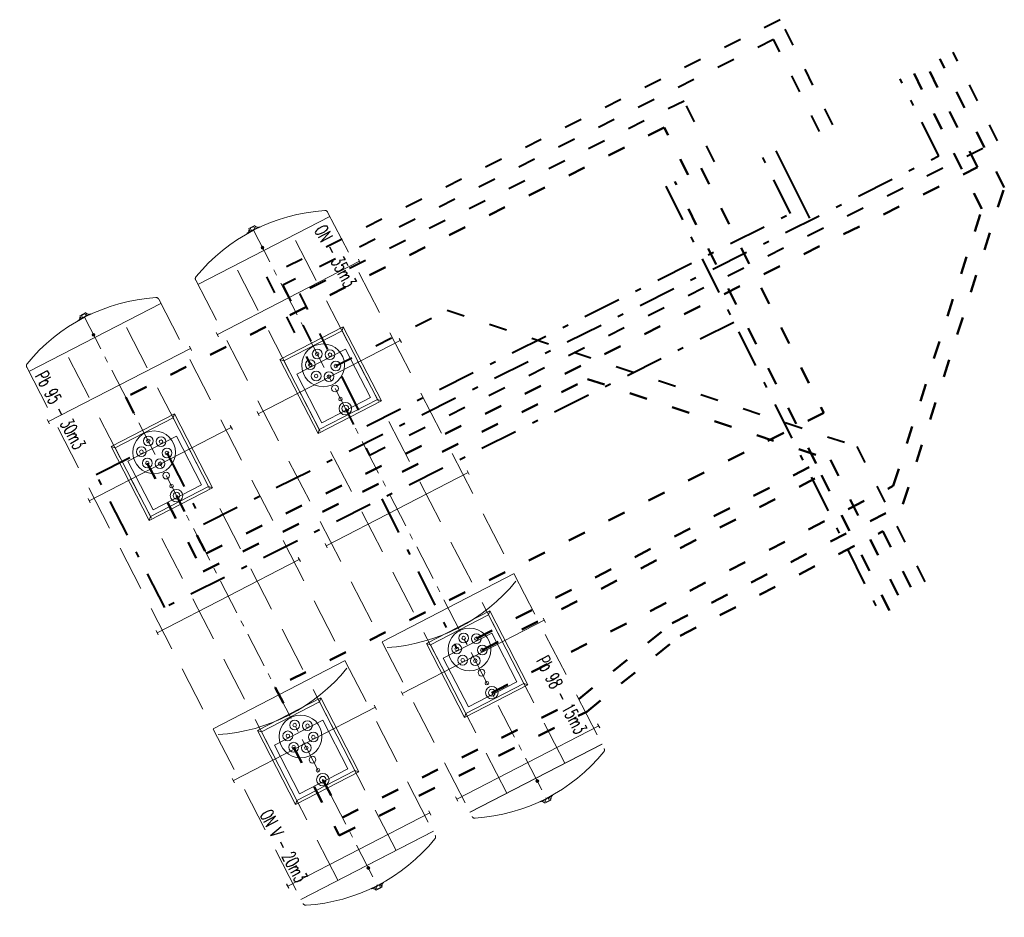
# Model space of a CAD drawing. Header units: metres. Extents: x 7472034 to 8440138, y 5890133 to 5961460.
# Tile 87 of 103: x 8439515 to 8439531, y 5890542 to 5890557. Entities that reach past the tile are written whole.
import ezdxf

# ---------------------------------------------------------------- set-up
doc = ezdxf.new("R2010")
doc.units = ezdxf.units.M
doc.header["$MEASUREMENT"] = 0
for name, pattern in [('ACAD_ISO03W100', [30, 12, -18]), ('ACAD_ISO10W100', [18, 12, -3, 0, -3]), ('DASHDOT', [25.4, 12.7, -6.35, 0, -6.35]), ('DASHED', [19.05, 12.7, -6.35])]:
    doc.linetypes.add(name, pattern=pattern)
doc.layers.get('0').update_dxf_attribs({"linetype": 'CONTINUOUS', "lineweight": 5})
for name, color, linetype, lineweight in [('_T_95', 80, 'ACAD_ISO03W100', 50), ('_T_98', 132, 'ACAD_ISO03W100', 50), ('_T_ON', 23, 'ACAD_ISO03W100', 40), ('_T_ON_V', 181, 'ACAD_ISO03W100', 50), ('_T_opary', 220, 'DASHDOT', 40), ('_T_zbiornik.opis', 190, 'CONTINUOUS', 13), ('właz', 7, 'CONTINUOUS', 5), ('zbiorniki', 7, 'CONTINUOUS', 13), ('zlew', 7, 'CONTINUOUS', 9), ('zrębnica', 7, 'CONTINUOUS', 5)]:
    doc.layers.add(name, color=color, linetype=linetype, lineweight=lineweight)
doc.styles.add('BP', font='romans.shx', dxfattribs={"width": 0.8})

# ---------------------------------------------------------------- blocks, each defined once
blk = doc.blocks.new('STUDNIA NAZB')
at = {"layer": 'właz', "lineweight": 0}
blk.add_lwpolyline([(-1255, 1255), (-335, 1255), (-335, 335), (-1255, 335)], close=True, dxfattribs=at)
at = {"layer": 'właz', "linetype": 'Continuous', "lineweight": 0}
for centre, radius in [((-795, 1225), 105), ((-795, 1225), 57), ((-795, 1045), 30), ((-795, 845), 57), ((-795, 845), 57), ((-795, 405), 360), ((-795, 620), 82.5), ((-981, 513), 82.5), ((-981, 513), 30), ((-795, 620), 30), ((-609, 513), 82.5), ((-609, 513), 30), ((-981, 298), 82.5), ((-609, 298), 82.5), ((-981, 298), 30), ((-795, 190), 82.5), ((-795, 190), 30), ((-609, 298), 30)]:
    blk.add_circle(centre, radius, dxfattribs=at)
at = {"layer": 'zrębnica', "lineweight": 0}
for p, q in [((-1395, 1385), (-1395, -15)), ((-195, 1385), (-1395, 1385)), ((-1345, 1335), (-1395, 1385)), ((-1345, 1335), (-1370, 1360)), ((-1345, 35), (-1345, 1335)), ((-245, 1335), (-1345, 1335)), ((-245, 1335), (-195, 1385)), ((-245, 1335), (-220, 1360)), ((-245, 1335), (-220, 1360)), ((-245, 1335), (-220, 1360)), ((-245, 1335), (-220, 1360)), ((-245, 35), (-245, 1335)), ((-245, 35), (-245, 1335)), ((-195, -15), (-195, 1385)), ((-1345, 35), (-1395, -15)), ((-245, 35), (-1345, 35)), ((-245, 35), (-195, -15)), ((-245, 35), (-220, 10)), ((-195, -15), (-1395, -15))]:
    blk.add_line(p, q, dxfattribs=at)
blk = doc.blocks.new('A$C362D00BD')
for p, q in [((0, 174), (0, 60)), ((0, 174), (51, 174)), ((53, 210), (9, 174)), ((55, 234), (65, 234)), ((0, 60), (51, 60)), ((53, 24), (9, 60)), ((55, 0), (65, 0))]:
    blk.add_line(p, q)
blk.add_arc((1474, 117), 1424, 175.2874, 184.7126)
blk = doc.blocks.new('A$C58F05183')
blk.add_lwpolyline([(36, 23), (23, 36), (10, 23), (23, 10)], close=True)
for radius in [23, 18]:
    blk.add_circle((23, 23), radius)
blk = doc.blocks.new('podziemne zbiorniki paliwa')
at = {"layer": 'zbiorniki', "linetype": 'DASHED', "lineweight": 0}
for p, q in [((7707297.11, 5842715.412), (7707299.384, 5842716.451)), ((7707297.11, 5842715.412), (7707299.384, 5842716.451)), ((7707297.117, 5842715.415), (7707299.391, 5842716.454)), ((7707298.002, 5842716.249), (7707298.179, 5842716.33)), ((7707298.042, 5842716.317), (7707298.102, 5842716.345)), ((7707298.061, 5842716.276), (7707298.042, 5842716.317)), ((7707298.121, 5842716.304), (7707298.102, 5842716.345)), ((7707298.183, 5842716.322), (7707298.179, 5842716.33)), ((7707297.154, 5842715.102), (7707299.602, 5842716.22)), ((7707298.006, 5842716.241), (7707298.002, 5842716.249)), ((7707299.586, 5842716.257), (7707299.62, 5842716.184)), ((7707299.586, 5842716.257), (7707299.619, 5842716.184)), ((7707299.586, 5842716.257), (7707299.619, 5842716.184)), ((7707294.199, 5842714.083), (7707296.473, 5842715.121)), ((7707294.199, 5842714.083), (7707296.473, 5842715.121)), ((7707294.206, 5842714.086), (7707296.48, 5842715.124)), ((7707297.138, 5842715.139), (7707297.172, 5842715.066)), ((7707297.138, 5842715.139), (7707297.171, 5842715.066)), ((7707297.138, 5842715.139), (7707297.171, 5842715.066)), ((7707295.091, 5842714.92), (7707295.269, 5842715.001)), ((7707295.131, 5842714.988), (7707295.191, 5842715.015)), ((7707295.15, 5842714.947), (7707295.131, 5842714.988)), ((7707295.21, 5842714.974), (7707295.191, 5842715.015)), ((7707295.272, 5842714.993), (7707295.269, 5842715.001)), ((7707294.243, 5842713.773), (7707296.691, 5842714.891)), ((7707295.095, 5842714.912), (7707295.091, 5842714.92)), ((7707296.675, 5842714.927), (7707296.708, 5842714.855)), ((7707296.675, 5842714.927), (7707296.708, 5842714.855)), ((7707296.676, 5842714.928), (7707296.709, 5842714.855)), ((7707300.418, 5842714.438), (7707300.451, 5842714.365)), ((7707297.985, 5842713.283), (7707300.433, 5842714.401)), ((7707294.227, 5842713.81), (7707294.26, 5842713.737)), ((7707294.227, 5842713.81), (7707294.26, 5842713.737)), ((7707294.228, 5842713.81), (7707294.261, 5842713.737)), ((7707298.458, 5842712.474), (7707300.732, 5842713.513)), ((7707298.458, 5842712.474), (7707300.732, 5842713.513)), ((7707298.458, 5842712.474), (7707300.732, 5842713.513)), ((7707298.458, 5842712.474), (7707300.732, 5842713.513)), ((7707297.969, 5842713.32), (7707298.002, 5842713.247)), ((7707297.969, 5842713.32), (7707298.002, 5842713.247)), ((7707295.075, 5842711.954), (7707297.523, 5842713.072)), ((7707297.507, 5842713.109), (7707297.54, 5842713.036)), ((7707295.547, 5842711.145), (7707297.822, 5842712.184)), ((7707295.547, 5842711.145), (7707297.822, 5842712.184)), ((7707295.547, 5842711.145), (7707297.822, 5842712.184)), ((7707295.547, 5842711.145), (7707297.822, 5842712.184)), ((7707295.058, 5842711.991), (7707295.091, 5842711.918)), ((7707295.058, 5842711.991), (7707295.091, 5842711.918)), ((7707299.148, 5842710.736), (7707301.596, 5842711.854)), ((7707299.148, 5842710.736), (7707301.596, 5842711.854)), ((7707301.58, 5842711.891), (7707301.613, 5842711.818)), ((7707299.131, 5842710.772), (7707299.164, 5842710.7)), ((7707299.131, 5842710.772), (7707299.164, 5842710.7)), ((7707296.237, 5842709.407), (7707298.685, 5842710.525)), ((7707296.237, 5842709.407), (7707298.685, 5842710.525)), ((7707298.669, 5842710.561), (7707298.702, 5842710.489)), ((7707300.186, 5842708.462), (7707302.634, 5842709.579)), ((7707302.651, 5842709.543), (7707302.618, 5842709.616)), ((7707296.22, 5842709.443), (7707296.254, 5842709.37)), ((7707296.22, 5842709.443), (7707296.254, 5842709.37)), ((7707300.202, 5842708.425), (7707300.169, 5842708.498)), ((7707300.202, 5842708.425), (7707300.169, 5842708.498)), ((7707297.275, 5842707.132), (7707299.723, 5842708.25)), ((7707299.74, 5842708.214), (7707299.707, 5842708.287)), ((7707300.809, 5842707.097), (7707303.257, 5842708.215)), ((7707303.274, 5842708.179), (7707303.241, 5842708.252)), ((7707301.27, 5842706.319), (7707303.545, 5842707.357)), ((7707297.291, 5842707.096), (7707297.258, 5842707.169)), ((7707297.291, 5842707.096), (7707297.258, 5842707.169)), ((7707300.825, 5842707.061), (7707300.792, 5842707.134)), ((7707300.825, 5842707.061), (7707300.792, 5842707.134)), ((7707297.898, 5842705.768), (7707300.346, 5842706.886)), ((7707300.363, 5842706.85), (7707300.33, 5842706.923)), ((7707302.481, 5842706.441), (7707302.658, 5842706.522)), ((7707302.6, 5842706.495), (7707302.618, 5842706.455)), ((7707302.654, 5842706.531), (7707302.658, 5842706.522)), ((7707302.477, 5842706.45), (7707302.481, 5842706.441)), ((7707302.54, 5842706.468), (7707302.558, 5842706.427)), ((7707302.558, 5842706.427), (7707302.618, 5842706.455)), ((7707298.36, 5842704.989), (7707300.634, 5842706.028)), ((7707297.914, 5842705.732), (7707297.881, 5842705.804)), ((7707297.914, 5842705.732), (7707297.881, 5842705.804)), ((7707299.57, 5842705.112), (7707299.747, 5842705.193)), ((7707299.689, 5842705.166), (7707299.707, 5842705.125)), ((7707299.744, 5842705.202), (7707299.747, 5842705.193)), ((7707299.566, 5842705.121), (7707299.57, 5842705.112)), ((7707299.629, 5842705.139), (7707299.647, 5842705.098)), ((7707299.647, 5842705.098), (7707299.707, 5842705.125))]:
    blk.add_line(p, q, dxfattribs=at)
at = {"layer": 'zbiorniki', "linetype": 'DASHED', "lineweight": 20, "ltscale": 0.06}
for p, q in [((7707303.578, 5842707.282), (7707299.356, 5842716.528)), ((7707301.304, 5842706.244), (7707297.082, 5842715.49)), ((7707300.667, 5842705.953), (7707296.445, 5842715.199)), ((7707298.393, 5842704.914), (7707294.171, 5842714.16))]:
    blk.add_line(p, q, dxfattribs=at)
at = {"layer": 'zbiorniki', "linetype": 'ACAD_ISO10W100', "lineweight": 0, "ltscale": 0.05}
for p, q in [((7707302.566, 5842706.49), (7707298.095, 5842716.281)), ((7707299.655, 5842705.161), (7707295.184, 5842714.952))]:
    blk.add_line(p, q, dxfattribs=at)
at = {"layer": 'zbiorniki', "linetype": 'DASHED', "lineweight": 0, "ltscale": 0.06}
for p, q in [((7707298.754, 5842716.163), (7707302.907, 5842707.066)), ((7707297.753, 5842715.706), (7707301.907, 5842706.609)), ((7707295.843, 5842714.833), (7707299.997, 5842705.737)), ((7707294.842, 5842714.376), (7707298.996, 5842705.28))]:
    blk.add_line(p, q, dxfattribs=at)
at = {"layer": 'zbiorniki', "linetype": 'DASHED', "lineweight": 20, "ltscale": 100}
for centre, start, end in [((7707299.365, 5842713.499), 91.0415, 138.0459), ((7707296.454, 5842712.169), 91.0415, 138.0459), ((7707301.295, 5842709.273), 271.0415, 318.0459), ((7707298.384, 5842707.944), 271.0415, 318.0459)]:
    blk.add_arc(centre, 3.059, start, end, dxfattribs=at)
at = {"layer": 'zbiorniki', "linetype": 'DASHED', "lineweight": 0, "ltscale": 100}
for centre, radius, start, end in [((7707299.311, 5842716.507), 0.05, 24.5437, 91.0415), ((7707297.127, 5842715.51), 0.05, 138.0459, 204.5437), ((7707296.4, 5842715.178), 0.05, 24.5437, 91.0415), ((7707294.217, 5842714.181), 0.05, 138.0459, 204.5437), ((7707300.707, 5842710.558), 3.059, 91.0415, 138.0459), ((7707297.797, 5842709.229), 3.059, 91.0415, 138.0459), ((7707303.533, 5842707.261), 0.05, 318.0459, 24.5437), ((7707301.35, 5842706.264), 0.05, 204.5437, 271.0415), ((7707300.622, 5842705.932), 0.05, 318.0459, 24.5437), ((7707298.439, 5842704.935), 0.05, 204.5437, 271.0415)]:
    blk.add_arc(centre, radius, start, end, dxfattribs=at)
at = {"layer": 'zbiorniki', "linetype": 'DASHED', "lineweight": 0, "ltscale": 100, "yscale": 0.001000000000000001, "rotation": 294.5436678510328}
for name, p, xscale, zscale in [('A$C362D00BD', (7707297.963, 5842716.287), 0.001000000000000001, 0.001000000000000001), ('A$C58F05183', (7707298.202, 5842715.992), 0.001000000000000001, 0.001000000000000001), ('A$C58F05183', (7707298.202, 5842715.992), 0.001000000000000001, 0.001000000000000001), ('A$C362D00BD', (7707295.053, 5842714.958), 0.001000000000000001, 0.001000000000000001), ('A$C58F05183', (7707295.291, 5842714.663), 0.001000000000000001, 0.001000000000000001), ('A$C58F05183', (7707295.291, 5842714.663), 0.001000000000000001, 0.001000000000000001), ('A$C58F05183', (7707302.417, 5842706.761), -0.001000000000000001, 0.001), ('A$C58F05183', (7707302.417, 5842706.761), -0.001000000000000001, 0.001), ('A$C362D00BD', (7707302.484, 5842706.388), -0.001000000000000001, 0.001), ('A$C58F05183', (7707299.506, 5842705.431), -0.001000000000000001, 0.001), ('A$C58F05183', (7707299.506, 5842705.431), -0.001000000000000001, 0.001), ('A$C362D00BD', (7707299.573, 5842705.058), -0.001000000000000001, 0.001)]:
    blk.add_blockref(name, p, dxfattribs=dict(at, xscale=xscale, zscale=zscale))
at = {"layer": 'zlew', "ltscale": 0.3, "xscale": 0.001, "yscale": 0.001, "zscale": 0.001, "rotation": 24.54366785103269}
for p in [(7707300.159, 5842713.675), (7707297.248, 5842712.346), (7707297.248, 5842712.346), (7707302.394, 5842708.779), (7707299.484, 5842707.45), (7707299.484, 5842707.45)]:
    blk.add_blockref('STUDNIA NAZB', p, dxfattribs=at)
at = {"layer": '_T_zbiornik.opis', "style": 'BP', "width": 0.6}
for s, p in [('ON V - 20m3', (7707300.024, 5842714.993, 0)), ('Pb 98 - 15m3', (7707295.25, 5842712.625, 0)), ('Pb 95 - 30m3', (7707303.452, 5842707.437, 0)), ('ON - 35m3', (7707298.639, 5842705.203, 0))]:
    blk.add_text(s, height=0.228, rotation=115.1466, dxfattribs=at).set_placement(p)

msp = doc.modelspace()

# ---------------------------------------------------------------- linework, layer by layer
at = {"layer": '_T_95', "ltscale": 0.025}
for points in [[(8439517.553, 5890548.929), (8439518.055, 5890547.955), (8439531.041, 5890554.459), (8439530.183, 5890556.172)], [(8439526.166, 5890554.329), (8439525.766, 5890555.127), (8439516.699, 5890550.586), (8439516.985, 5890550.031)], [(8439517.061, 5890549.477), (8439518.002, 5890547.65), (8439524.476, 5890550.892), (8439528.563, 5890549.533), (8439529.789, 5890547.084)]]:
    msp.add_lwpolyline(points, dxfattribs=at)
at = {"layer": '_T_98', "ltscale": 0.025}
for points in [[(8439522.863, 5890545.61), (8439529.622, 5890549.093), (8439531.113, 5890553.756), (8439529.959, 5890556.06)], [(8439522.603, 5890546.52), (8439528.321, 5890549.467), (8439525.942, 5890554.217)], [(8439522.702, 5890546.329), (8439528.414, 5890549.272), (8439529.566, 5890546.972)]]:
    msp.add_lwpolyline(points, dxfattribs=at)
at = {"layer": '_T_ON', "ltscale": 0.025}
for points in [[(8439528.606, 5890555.172), (8439527.719, 5890556.943), (8439519.068, 5890552.611), (8439519.807, 5890551.133)], [(8439528.382, 5890555.06), (8439527.607, 5890556.608), (8439519.345, 5890552.47), (8439519.923, 5890551.314)], [(8439520.397, 5890550.394), (8439520.801, 5890549.61), (8439531.376, 5890554.906), (8439530.63, 5890556.396)], [(8439526.613, 5890554.552), (8439526.101, 5890555.574), (8439519.625, 5890552.331), (8439520.138, 5890551.304)], [(8439520.237, 5890551.113), (8439522.111, 5890552.052), (8439529.01, 5890549.757), (8439530.236, 5890547.308)]]:
    msp.add_lwpolyline(points, dxfattribs=at)
at = {"layer": '_T_ON_V', "ltscale": 0.025}
for points in [[(8439520.018, 5890544.145), (8439520.346, 5890543.509), (8439524.325, 5890545.502), (8439525.897, 5890546.78), (8439529.785, 5890548.784), (8439531.491, 5890554.118), (8439530.406, 5890556.284)], [(8439526.389, 5890554.441), (8439528.451, 5890550.324), (8439519.217, 5890545.7), (8439519.45, 5890545.247)], [(8439519.526, 5890544.693), (8439520.294, 5890543.203), (8439524.461, 5890545.29), (8439526.035, 5890546.57), (8439529.446, 5890548.328), (8439530.013, 5890547.196)]]:
    msp.add_lwpolyline(points, dxfattribs=at)
at = {"layer": '_T_opary', "ltscale": 0.1}
msp.add_line((8439527.645, 5890554.736), (8439528.23, 5890553.569), dxfattribs=at)
at = {"layer": '_T_opary', "ltscale": 0.05}
for p, q in [((8439525.79, 5890554.14, 0), (8439529.414, 5890546.896, 0)), ((8439521.009, 5890548.876), (8439522.272, 5890546.35))]:
    msp.add_line(p, q, dxfattribs=at)
for points in [[(8439517.392, 5890549.647), (8439518.009, 5890548.45), (8439530.387, 5890554.649), (8439529.736, 5890555.949)], [(8439520.329, 5890550.935), (8439520.756, 5890550.105), (8439527.894, 5890553.68), (8439527.422, 5890554.624)], [(8439526.938, 5890551.846), (8439517.357, 5890547.047), (8439516.202, 5890549.287), (8439516.963, 5890549.668)]]:
    msp.add_lwpolyline(points, dxfattribs=at)

# ---------------------------------------------------------------- block references
at = {"layer": 'zbiorniki', "linetype": 'Continuous', "lineweight": 15, "rotation": 182.7190701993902}
msp.add_blockref('podziemne zbiorniki paliwa', (15860969.569, 12092306.439), dxfattribs=at)

doc.saveas('drawing.dxf')
